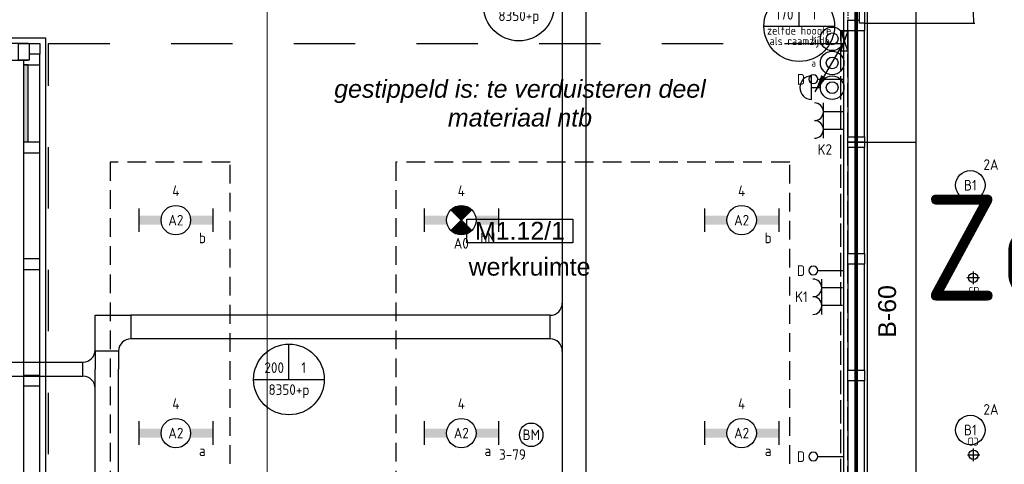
# Model space of a CAD drawing. Header units: millimetres. Extents: x -38031 to 110605, y -30229 to 92226.
# Tile 84 of 194: x 7950 to 16307, y 36780 to 40554. Entities that reach past the tile are written whole.
import ezdxf
from ezdxf.enums import TextEntityAlignment as Align

# ---------------------------------------------------------------- set-up
doc = ezdxf.new("R2010")
doc.units = ezdxf.units.MM
doc.header["$LTSCALE"] = 50
doc.set_wipeout_variables(frame=1)
for name, pattern in [('E_GOOT3', [5, 4, -1]), ('HIDDEN', [9.525, 6.35, -3.175]), ('HIDDEN2', [4.7625, 3.175, -1.5875]), ('PHANTOM', [63.5, 31.75, -6.35, 6.35, -6.35, 6.35, -6.35]), ('STYLE_01', [0.41664, 0.20828, -0.20836]), ('STYLE_07', [1.875, 0.625, -0.20828, 0.625, -0.20836, 0.06943, -0.13893])]:
    doc.linetypes.add(name, pattern=pattern)
for name, color, linetype in [('AB$1A---_ATTRIB035', 8, 'Continuous'), ('AL$1A---_ALGEMEEN', 8, 'Continuous'), ('AL------_MAATV', 200, 'Continuous'), ('AL------_SPARING', 2, 'Continuous'), ('AM$1A---_ARCERING', 8, 'Continuous'), ('AT$1A---_TEKST025', 8, 'Continuous'), ('AT$1A---_TEKST035', 8, 'Continuous'), ('AT$1A---_TEKST100', 8, 'Continuous'), ('BOUWKUNDIG', 8, 'Continuous'), ('brandscheiding', 5, 'HIDDEN'), ('EB6511--_ATTRIB', 2, 'Continuous'), ('EL6131--_KG', 3, 'Continuous'), ('EL6131--_WG', 3, 'Continuous'), ('EL6222--', 3, 'Continuous'), ('EL6311--', 3, 'Continuous'), ('el6311--nv', 7, 'Continuous'), ('EL6441--', 3, 'Continuous'), ('EL6511--', 3, 'Continuous'), ('EM6131--', 1, 'Continuous'), ('Kastenscheiding', 4, 'PHANTOM'), ('LICHT_TEXT018', 1, 'Continuous')]:
    doc.layers.add(name, color=color, linetype=linetype)
doc.layers.add('stramien', color=1, linetype='Continuous', lineweight=15)
doc.styles.add('Arial', font='ARIAL.TTF')
doc.styles.add('Arial (italic)', font='ARIALI.TTF')
doc.styles.add('BURO-018', font='iso.shx', dxfattribs={"height": 90})
doc.styles.get("Standard").update_dxf_attribs({"font": 'iso.shx'})
doc.dimstyles.new('VyA', dxfattribs={"dimtxt": 2.272868, "dimasz": 2.120801, "dimexe": 1.5, "dimexo": 1.59, "dimgap": 0.5, "dimtad": 1, "dimdec": 0, "dimzin": 11, "dimtxsty": 'Arial', "dimblk": 'VW_SLASH', "dimcen": 0, "dimdle": 1, "dimazin": 0, "dimtfac": 0.8, "dimtdec": 0, "dimtix": 1, "dimtmove": 0, "dimatfit": 0, "dimldrblk": 'VW_FILLEDARROW', "dimfxl": 0, "dimfrac": 2, "dimtolj": 1, "dimtzin": 11, "dimarcsym": 0})

# ---------------------------------------------------------------- blocks, each defined once
blk = doc.blocks.new('111410A')
at = {"color": 0, "linetype": 'Continuous'}
for p, q in [((-2, 6.5), (2, 6.5)), ((0, 6.5), (0, 5))]:
    blk.add_line(p, q, dxfattribs=at)
for radius in [2, 1]:
    blk.add_circle((0, 3), radius, dxfattribs=at)
blk.add_arc((0, 6.5), 2, 0, 180, dxfattribs=at)
at = {"color": 0, "linetype": 'Continuous', "style": 'BURO-018'}
for tag, p in [('E_SLET1', (0, 10.5)), ('E_GROEP', (0, 0)), ('E_GKAST', (0, 0))]:
    blk.add_attdef(tag, text='', height=1.8, dxfattribs=at).set_placement(p, align=Align.MIDDLE)
at = {"color": 0, "linetype": 'Continuous', "style": 'BURO-018', "flags": 1}
for tag in ['E_MATCODE', 'E_SGROEP']:
    blk.add_attdef(tag, text='', height=1.8, dxfattribs=at).set_placement((0, 0), align=Align.MIDDLE)
blk = doc.blocks.new('111410')
at = {"color": 0, "linetype": 'Continuous'}
for radius in [2, 1]:
    blk.add_circle((0, 3), radius, dxfattribs=at)
at = {"color": 0, "linetype": 'Continuous', "style": 'BURO-018'}
for tag, p in [('E_SLET1', (0, 7)), ('E_GROEP', (0, 0)), ('E_GKAST', (0, 0))]:
    blk.add_attdef(tag, text='', height=1.8, dxfattribs=at).set_placement(p, align=Align.MIDDLE)
at = {"color": 0, "linetype": 'Continuous', "style": 'BURO-018', "flags": 1}
for tag in ['E_MATCODE', 'E_SGROEP']:
    blk.add_attdef(tag, text='', height=1.8, dxfattribs=at).set_placement((0, 0), align=Align.MIDDLE)
blk = doc.blocks.new('1115B6630')
at = {"color": 0}
for p, q in [((-6.3, 2), (-6.3, -2)), ((6.3, 2), (6.3, -2))]:
    blk.add_line(p, q, dxfattribs=at)
at = {"color": 0, "linetype": 'Continuous'}
blk.add_circle((0, 0), 2.5, dxfattribs=at)
at = {"color": 0}
for points in [[(-2.5, 0.75), (-6.3, 0.75), (-2.5, -0.75), (-6.3, -0.75)], [(2.5, 0.75), (6.3, 0.75), (2.5, -0.75), (6.3, -0.75)]]:
    blk.add_solid(points, dxfattribs=at)
at = {"color": 0, "linetype": 'Continuous', "style": 'BURO-018'}
for tag, p in [('E_GKAST', (0, 8)), ('E_GROEP', (0, 5)), ('E_SGROEP', (4.5, 5)), ('E_ARMCODE', (0, 0)), ('E_SLET', (4.5, -3))]:
    blk.add_attdef(tag, text='', height=1.8, dxfattribs=at).set_placement(p, align=Align.MIDDLE)
blk = doc.blocks.new('E-GK-GTC-C83C')
at = {"color": 0, "linetype": 'Continuous'}
for p, q in [((-0.5, 100), (0.5, 100)), ((-0.5, -100), (0.5, -100))]:
    blk.add_line(p, q, dxfattribs=at)
blk = doc.blocks.new('E-GK-AH-C8676767')
at = {"color": 0, "linetype": 'Continuous'}
blk.add_line((-100, 103), (100, 103), dxfattribs=at)
for centre, start, end in [((-203, 103), 270, 0), ((203, 103), 180, 270)]:
    blk.add_arc(centre, 103, start, end, dxfattribs=at)
blk = doc.blocks.new('E00112')
at = {"color": 0, "linetype": 'Continuous'}
for p, q in [((0, 1), (-1, 1)), ((-1, 1), (-1, 0)), ((-1, 0), (0, 1)), ((-1, 1), (0, 0)), ((0, 0), (0, 1)), ((-1, 0), (0, 0))]:
    blk.add_line(p, q, dxfattribs=at)
blk = doc.blocks.new('E00098')
at = {"color": 0, "linetype": 'Continuous'}
blk.add_line((0, 0), (-5, -8.66), dxfattribs=at)
blk.add_lwpolyline([(-5, -8.66, 0, 1, 0), (-3.5, -6.06, 1, 1, 0)], format="xyseb", dxfattribs=at)
blk = doc.blocks.new('E00126')
at = {"color": 0, "linetype": 'Continuous'}
for p, q in [((-3, 4.5), (3, 4.5)), ((-1.5, 1), (-1.5, 4.5)), ((1.5, 1), (1.5, 4.5))]:
    blk.add_line(p, q, dxfattribs=at)
for centre in [(-1.5, 6), (1.5, 6)]:
    blk.add_arc(centre, 1.5, 180, 0, dxfattribs=at)
at = {"color": 0, "linetype": 'Continuous', "style": 'BURO-018'}
for tag, p in [('E_GKAST', (0, 11.5)), ('E_GROEP', (0, 8.5)), ('E_SGROEP', (4.5, 8.5))]:
    blk.add_attdef(tag, text='', height=1.8, dxfattribs=at).set_placement(p, align=Align.MIDDLE)
at = {"color": 0, "linetype": 'Continuous', "style": 'BURO-018', "flags": 1}
for tag, p in [('E_VERMCODE', (13, 8.5)), ('E_MATCODE', (0, 0))]:
    blk.add_attdef(tag, text='', height=1.8, dxfattribs=at).set_placement(p, align=Align.MIDDLE)
blk = doc.blocks.new('E00103')
at = {"color": 0, "linetype": 'Continuous'}
for p, q in [((0, 6), (0, 12)), ((-6, 6), (6, 6))]:
    blk.add_line(p, q, dxfattribs=at)
blk.add_circle((0, 6), 6, dxfattribs=at)
at = {"color": 0, "linetype": 'Continuous', "style": 'BURO-018'}
for tag, p in [('E_TEXT1', (-2.5, 8)), ('E_TEXT3', (2.5, 8)), ('E_TEXT6', (0, 4))]:
    blk.add_attdef(tag, text='', height=1.8, dxfattribs=at).set_placement(p, align=Align.MIDDLE)
blk = doc.blocks.new('E00139')
at = {"color": 0, "linetype": 'Continuous'}
blk.add_line((0, 5.25), (0, 1), dxfattribs=at)
blk.add_circle((0, 6), 0.75, dxfattribs=at)
at = {"color": 7, "style": 'BURO-018'}
for tag, p in [('E_COMMENT1', (0, 12)), ('E_DCOM1', (0, 9))]:
    blk.add_attdef(tag, text='', height=1.8, dxfattribs=at).set_placement(p, align=Align.MIDDLE)
at = {"color": 0, "style": 'BURO-018'}
blk.add_attdef('E_TEXT1', text='', height=1.8, dxfattribs=at).set_placement((2.5, 6), align=Align.MIDDLE)
at = {"color": 0, "linetype": 'Continuous', "style": 'BURO-018', "flags": 1}
blk.add_attdef('E_MATCODE', text='', height=1.8, dxfattribs=at).set_placement((0, 0), align=Align.MIDDLE)
blk = doc.blocks.new('E-GK-GTC-783C')
at = {"color": 0, "linetype": 'Continuous'}
for p, q in [((-0.5, 60), (0.5, 60)), ((-0.5, -60), (0.5, -60))]:
    blk.add_line(p, q, dxfattribs=at)
blk = doc.blocks.new('E00018')
at = {"color": 0, "linetype": 'Continuous'}
for p, q in [((-1.77, -1.77), (1.77, 1.77)), ((1.77, -1.77), (-1.77, 1.77))]:
    blk.add_line(p, q, dxfattribs=at)
at = {"color": 0, "linetype": 'Continuous', "const_width": 2.5}
for points in [[(-0.88, 0.88, -0.198912), (0, 1.25, -0.198912), (0.88, 0.88, -1)], [(-0.88, -0.88, 0.198912), (0, -1.25, 0.198912), (0.88, -0.88, 1)]]:
    blk.add_lwpolyline(points, format="xyb", dxfattribs=at)
blk = doc.blocks.new('1115B6630-NO1')
at = {"color": 0}
for p, q in [((-6.3, 2), (-6.3, -2)), ((6.3, 2), (6.3, -2))]:
    blk.add_line(p, q, dxfattribs=at)
at = {"color": 0, "linetype": 'Continuous'}
blk.add_circle((0, 0), 2.5, dxfattribs=at)
at = {"color": 0}
for points in [[(-2.5, 0.75), (-6.3, 0.75), (-2.5, -0.75), (-6.3, -0.75)], [(2.5, 0.75), (6.3, 0.75), (2.5, -0.75), (6.3, -0.75)]]:
    blk.add_solid(points, dxfattribs=at)
at = {"color": 0, "zscale": 50}
blk.add_blockref('E00018', (0, 0), dxfattribs=at)
at = {"color": 0, "linetype": 'Continuous', "style": 'BURO-018'}
for tag, p in [('E_GKAST', (0, 8)), ('E_GROEP', (0, 5)), ('E_SGROEP', (4.5, 5)), ('E_ARMCODE', (0, 0)), ('E_SLET', (4.5, -3))]:
    blk.add_attdef(tag, text='', height=1.8, dxfattribs=at).set_placement(p, align=Align.MIDDLE)
blk = doc.blocks.new('Centraaldoos')
at = {"color": 1, "linetype": 'Continuous'}
for p, q in [((-2, 0), (2, 0)), ((0, -2), (0, 2))]:
    blk.add_line(p, q, dxfattribs=at)
at = {"color": 0, "linetype": 'Continuous'}
blk.add_circle((0, 0), 1.5, dxfattribs=at)
at = {"color": 0, "linetype": 'Continuous', "style": 'BURO-018'}
blk.add_attdef('AL_POSNR', text='', height=1.8, dxfattribs=at).set_placement((0, 3), align=Align.CENTER)
at = {"color": 0, "linetype": 'Continuous', "style": 'BURO-018', "flags": 1}
blk.add_attdef('AL_OMS', (0, 0), '', height=1.8, dxfattribs=at)
at = {"layer": 'AL------_MAATV', "style": 'BURO-018'}
blk.add_text('CD', height=2.531, rotation=180, dxfattribs=at).set_placement((1.61, 5.48))
blk = doc.blocks.new('E-GK-BS--1-C8676767')
at = {"color": 0, "linetype": 'Continuous'}
for p, q in [((-203, -100), (-203, 100)), ((-203, 100), (100, 100)), ((100, 100), (100, -203)), ((100, -203), (-100, -203))]:
    blk.add_line(p, q, dxfattribs=at)
blk.add_arc((-203, -203), 103, 0, 90, dxfattribs=at)
blk = doc.blocks.new('E-GK-AH-78676767')
at = {"color": 0, "linetype": 'Continuous'}
blk.add_line((-60, 103), (60, 103), dxfattribs=at)
for centre, start, end in [((-163, 103), 270, 0), ((163, 103), 180, 270)]:
    blk.add_arc(centre, 103, start, end, dxfattribs=at)
blk = doc.blocks.new('1115B3A')
at = {"color": 0, "linetype": 'Continuous'}
blk.add_circle((0, 0), 2.5, dxfattribs=at)
at = {"color": 0, "linetype": 'Continuous', "style": 'BURO-018'}
for tag, p in [('E_GKAST', (0, 8)), ('E_GROEP', (0, 5)), ('E_SGROEP', (4.5, 5)), ('E_ARMCODE', (0, 0)), ('E_SLET', (4.5, -1))]:
    blk.add_attdef(tag, text='', height=1.8, dxfattribs=at).set_placement(p, align=Align.MIDDLE)
blk = doc.blocks.new('E00123')
at = {"color": 0, "linetype": 'Continuous'}
blk.add_circle((0, 0), 2, dxfattribs=at)
at = {"color": 0, "linetype": 'Continuous', "style": 'BURO-018'}
for tag, p in [('E_TEXT1', (0, 4.5)), ('E_TEXT2', (0, 0))]:
    blk.add_attdef(tag, text='', height=1.8, dxfattribs=at).set_placement(p, align=Align.MIDDLE)
at = {"color": 0, "linetype": 'Continuous', "style": 'BURO-018', "flags": 1}
blk.add_attdef('E_MATCODE', (0, 0), '', height=1.8, dxfattribs=at)
blk = doc.blocks.new('VW_SLASH')
at = {"layer": 'AL$1A---_ALGEMEEN', "color": 0, "linetype": 'ByBlock', "lineweight": -2}
blk.add_line((0, 0), (-1, 0), dxfattribs=at)
at = {"layer": 'AL$1A---_ALGEMEEN', "color": 0, "linetype": 'ByBlock', "lineweight": 5}
blk.add_line((0.5, 0.5), (-0.5, -0.5), dxfattribs=at)
blk = doc.blocks.new('*D955')
at = {"layer": 'AL$1A---_ALGEMEEN', "color": 0, "lineweight": -2}
for p, q in [((-137.4, 13885), (438.3, 13885)), ((436.8, 13882.9), (436.8, 7947.1)), ((-137.4, 7945), (438.3, 7945))]:
    blk.add_line(p, q, dxfattribs=at)
at = {"layer": 'AL$1A---_ALGEMEEN', "color": 0, "lineweight": -2, "xscale": 2.12080078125, "yscale": 2.12080078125, "zscale": 2.12080078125}
for p, rotation in [((436.8, 13885), 90), ((436.8, 7945), 270)]:
    blk.add_blockref('VW_SLASH', p, dxfattribs=dict(at, rotation=rotation))
at = {"layer": 'AT$1A---_TEKST025', "insert": (410.6, 10915), "char_height": 2.273, "attachment_point": 5, "rotation": 90, "style": 'Arial'}
blk.add_mtext('\\A1;mk 871b=297000', dxfattribs=at)
blk = doc.blocks.new('VW_FILLEDARROW')
at = {"layer": 'AL$1A---_ALGEMEEN', "color": 0, "lineweight": -2}
blk.add_solid([(0, 0), (0.5, 0.5), (0.5, -0.5)], dxfattribs=at)
blk = doc.blocks.new('*D956')
at = {"layer": 'AL$1A---_ALGEMEEN', "color": 0, "lineweight": -2}
for p, q in [((-500.6, 20841), (438.3, 20841)), ((436.8, 20838.9), (436.8, 13887.1)), ((-137.4, 13885), (438.3, 13885))]:
    blk.add_line(p, q, dxfattribs=at)
at = {"layer": 'AL$1A---_ALGEMEEN', "color": 0, "lineweight": -2, "xscale": 2.12080078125, "yscale": 2.12080078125, "zscale": 2.12080078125}
for p, rotation in [((436.8, 20841), 90), ((436.8, 13885), 270)]:
    blk.add_blockref('VW_SLASH', p, dxfattribs=dict(at, rotation=rotation))
at = {"layer": 'AT$1A---_TEKST025', "insert": (410.6, 17363), "char_height": 2.273, "attachment_point": 5, "rotation": 90, "style": 'Arial'}
blk.add_mtext('\\A1;mk 871c=347800', dxfattribs=at)
blk = doc.blocks.new('65-B60')
at = {"layer": 'AT$1A---_TEKST100', "insert": (-215.5, 80.6), "char_height": 151.525, "attachment_point": 1, "line_spacing_factor": 0.967741, "style": 'Arial'}
blk.add_mtext('{\\C256;\\lB-60}', dxfattribs=at)
blk = doc.blocks.new('tekst 12 pts')
at = {"layer": 'AL$1A---_ALGEMEEN', "color": 0, "style": 'Arial'}
blk.add_attdef('naam_ruimte', text='', height=151.5, dxfattribs=at).set_placement((0, -41.1), align=Align.TOP_CENTER)
at = {"layer": 'AL$1A---_ALGEMEEN', "color": 0, "flags": 1}
for tag, p in [('oppervlakte', (-264.6, -1003)), ('stramiennummer', (-264.6, -1275.7))]:
    blk.add_attdef(tag, p, '', height=151.5, dxfattribs=at)
blk = doc.blocks.new('ruimtenummer')
at = {"layer": 'AL$1A---_ALGEMEEN', "color": 0, "flags": 1}
for tag, p in [('peil', (-450, -397.1)), ('onderdeel', (-450, -669.8))]:
    blk.add_attdef(tag, p, '', height=151.5, dxfattribs=at)
at = {"color": 0}
blk.add_wipeout([(-450, 100), (450, 100), (450, -100), (-450, -100)], dxfattribs=at).dxf.layer = 'AL$1A---_ALGEMEEN'
at = {"layer": 'AL$1A---_ALGEMEEN', "color": 0}
blk.add_lwpolyline([(-450, 100), (450, 100), (450, -100), (-450, -100)], close=True, dxfattribs=at)
at = {"layer": 'AL$1A---_ALGEMEEN', "color": 0, "style": 'Arial'}
blk.add_attdef('ruimtenummer', text='', height=151.5, dxfattribs=at).set_placement((0, 78), align=Align.TOP_CENTER)
blk = doc.blocks.new('32x_hout-mk 834-p')
at = {"layer": 'AL$1A---_ALGEMEEN', "color": 0}
blk.add_lwpolyline([(-139, 4518.5), (0, 4518.5), (0, 0), (-139, 0)], close=True, dxfattribs=at)
at = {"color": 0}
for points in [[(-139, 4532.5), (0, 4532.5), (0, 4442.5), (-139, 4442.5)], [(-139, 2796.75), (0, 2796.75), (0, 2706.75), (-139, 2706.75)], [(-139, 1806.75), (0, 1806.75), (0, 1716.75), (-139, 1716.75)], [(-139, 90), (0, 90), (0, 0), (-139, 0)]]:
    blk.add_wipeout(points, dxfattribs=at).dxf.layer = 'AL$1A---_ALGEMEEN'
at = {"layer": 'AM$1A---_ARCERING', "linetype": 'Continuous', "lineweight": 0}
for points in [[(-40, 4442.5), (0, 4442.5), (0, 3786.75), (-40, 3786.75)], [(-40, 726.75), (0, 726.75), (0, 90), (-40, 90)]]:
    blk.add_hatch(color=256, dxfattribs=at).paths.add_polyline_path(points)
at = {"layer": 'AL$1A---_ALGEMEEN', "color": 0}
for points in [[(-139, 4532.5), (0, 4532.5), (0, 4442.5), (-139, 4442.5)], [(-40, 4442.5), (0, 4442.5), (0, 3786.75), (-40, 3786.75)], [(-139, 2796.75), (0, 2796.75), (0, 2706.75), (-139, 2706.75)], [(-139, 1806.75), (0, 1806.75), (0, 1716.75), (-139, 1716.75)], [(-40, 726.75), (0, 726.75), (0, 90), (-40, 90)], [(-139, 90), (0, 90), (0, 0), (-139, 0)]]:
    blk.add_lwpolyline(points, close=True, dxfattribs=at)
at = {"color": 0}
for points in [[(-139, 3786.75), (0, 3786.75), (0, 3696.75), (-139, 3696.75)], [(-139, 816.75), (0, 816.75), (0, 726.75), (-139, 726.75)]]:
    blk.add_wipeout(points, dxfattribs=at).dxf.layer = 'AL$1A---_ALGEMEEN'
at = {"layer": 'AL$1A---_ALGEMEEN', "color": 0}
for points in [[(-139, 3786.75), (0, 3786.75), (0, 3696.75), (-139, 3696.75)], [(-139, 816.75), (0, 816.75), (0, 726.75), (-139, 726.75)]]:
    blk.add_lwpolyline(points, close=True, dxfattribs=at)
blk = doc.blocks.new('32x_hout-mk 835-p')
at = {"layer": 'AL$1A---_ALGEMEEN', "color": 0}
blk.add_lwpolyline([(10453, 0), (8473, 0), (8473, -139), (10453, -139)], close=True, dxfattribs=at)
at = {"color": 0}
blk.add_wipeout([(10370, 0), (10460, 0), (10460, -139), (10370, -139)], dxfattribs=at).dxf.layer = 'AL$1A---_ALGEMEEN'
at = {"layer": 'AL$1A---_ALGEMEEN', "color": 0}
blk.add_lwpolyline([(10370, 0), (10460, 0), (10460, -139), (10370, -139)], close=True, dxfattribs=at)
blk = doc.blocks.new('32x_hout-mk 871-p')
at = {"layer": 'AL$1A---_ALGEMEEN', "color": 0, "rotation": 90}
blk.add_blockref('65-B60', (198.031, 12439.745), dxfattribs=at)
at = {"color": 0}
blk.add_wipeout([(0, 6010), (0, 14830), (-139, 14830), (-139, 6010)], dxfattribs=at).dxf.layer = 'AL$1A---_ALGEMEEN'
at = {"layer": 'AL$1A---_ALGEMEEN', "color": 0}
blk.add_lwpolyline([(0, 6010), (0, 14830), (-139, 14830), (-139, 6010)], close=True, dxfattribs=at)
at = {"color": 0}
for points in [[(-139, 14920), (0, 14920), (0, 14830), (-139, 14830)], [(-139, 13885), (0, 13885), (0, 13840), (-139, 13840)], [(-139, 12940), (0, 12940), (0, 12850), (-139, 12850)], [(-139, 11950), (0, 11950), (0, 11860), (-139, 11860)]]:
    blk.add_wipeout(points, dxfattribs=at).dxf.layer = 'AL$1A---_ALGEMEEN'
at = {"layer": 'AL$1A---_ALGEMEEN', "color": 0, "linetype": 'STYLE_01'}
blk.add_line((-139, 16717), (-139, 14920), dxfattribs=at)
at = {"layer": 'AL$1A---_ALGEMEEN', "color": 0}
for points in [[(-139, 14920), (0, 14920), (0, 14830), (-139, 14830)], [(-139, 13885), (0, 13885), (0, 13840), (-139, 13840)], [(-139, 12940), (0, 12940), (0, 12850), (-139, 12850)], [(-139, 11950), (0, 11950), (0, 11860), (-139, 11860)]]:
    blk.add_lwpolyline(points, close=True, dxfattribs=at)
dim = blk.add_linear_dim(base=(436.772, 7945), p1=(-139, 13885), p2=(-139, 7945), angle=90, dimstyle='VyA', override={"dimtxt": 2.272868, "dimgap": 25, "dimlfac": 50, "dimpost": 'mk 871b=<>', "dimtxsty": 'Arial', "dimtmove": 2}, dxfattribs=at)
dim.commit()
dim.dimension.update_dxf_attribs({"geometry": '*D955', "text_midpoint": (410.611, 10915)})
at = {"color": 0}
blk.add_wipeout([(-40, 15825), (0, 15825), (0, 14895), (-40, 14895)], dxfattribs=at).dxf.layer = 'AL$1A---_ALGEMEEN'
at = {"layer": 'AL$1A---_ALGEMEEN', "color": 0}
blk.add_line((0, 14895), (939, 14895), dxfattribs=at)
blk.add_lwpolyline([(-40, 15825), (0, 15825), (0, 14895), (-40, 14895)], close=True, dxfattribs=at)
blk.add_arc((0, 14895), 930, 0, 90, dxfattribs=at)
dim = blk.add_linear_dim(base=(436.772, 13885), p1=(-502.228, 20841), p2=(-139, 13885), angle=90, dimstyle='VyA', override={"dimtxt": 2.272868, "dimgap": 25, "dimlfac": 50, "dimpost": 'mk 871c=<>', "dimtxsty": 'Arial', "dimtmove": 2}, dxfattribs=at)
dim.commit()
dim.dimension.update_dxf_attribs({"geometry": '*D956', "text_midpoint": (410.61, 17363)})
at = {"color": 0}
blk.add_wipeout([(-139, 13930), (0, 13930), (0, 13885), (-139, 13885)], dxfattribs=at).dxf.layer = 'AL$1A---_ALGEMEEN'
at = {"layer": 'AL$1A---_ALGEMEEN', "color": 0}
blk.add_lwpolyline([(-139, 13930), (0, 13930), (0, 13885), (-139, 13885)], close=True, dxfattribs=at)
blk = doc.blocks.new('200254 W 211 30-06-2008')
at = {"layer": 'stramien', "linetype": 'STYLE_07', "ltscale": 50}
blk.add_line((19235.75, 2695.43), (19235.75, 4240.03), dxfattribs=at)
at = {"layer": 'AL$1A---_ALGEMEEN', "xscale": 0.02, "yscale": 0.02, "zscale": 0.02}
blk.add_blockref('32x_hout-mk 871-p', (19337.13, 3528.53), dxfattribs=at)
at = {"layer": 'AL$1A---_ALGEMEEN'}
ref = blk.add_blockref('ruimtenummer', (19278.67, 3791.14), dxfattribs=dict(at, xscale=0.02, yscale=0.02, zscale=0.02))
ref.add_attrib('ruimtenummer', 'M1.12/1', dxfattribs={"layer": 'AB$1A---_ATTRIB035', "height": 3.03, "style": 'Arial'}).set_placement((19278.67, 3792.7), align=Align.TOP_CENTER)
ref = blk.add_blockref('tekst 12 pts', (19280.3, 3787.42), dxfattribs=dict(at, xscale=-0.02, yscale=0.02, zscale=0.02))
ref.add_attrib('naam_ruimte', 'werkruimte', dxfattribs={"layer": 'AB$1A---_ATTRIB035', "height": 3.03, "style": 'Arial'}).set_placement((19280.3, 3786.6), align=Align.TOP_CENTER)
at = {"layer": 'AT$1A---_TEKST035', "insert": (19278.67, 3816.8), "char_height": 3.0305, "attachment_point": 2, "line_spacing_factor": 0.967741, "style": 'Arial (italic)'}
blk.add_mtext('{\\C256;\\lgestippeld is: te verduisteren deel\\Pmateriaal ntb}', dxfattribs=at)
blk.add_wipeout([(19195.35, 3822.95), (19197.15, 3822.95), (19197.15, 3821.15), (19195.35, 3821.15)]).dxf.layer = 'AL$1A---_ALGEMEEN'
at = {"layer": 'AL$1A---_ALGEMEEN'}
for points in [[(19366.41, 3944.35), (19337.63, 3944.35), (19337.63, 3528.83), (19372.63, 3528.83), (19372.63, 3728.45), (19366.45, 3728.45), (19366.45, 3739.45), (19372.63, 3739.45), (19372.63, 3938.35), (19366.41, 3938.35)], [(19195.35, 3822.95), (19197.15, 3822.95), (19197.15, 3821.15), (19195.35, 3821.15)]]:
    blk.add_lwpolyline(points, close=True, dxfattribs=at)
at = {"layer": 'AL$1A---_ALGEMEEN', "linetype": 'STYLE_01'}
blk.add_lwpolyline([(19198.61, 3822.95), (19334.35, 3822.95), (19334.35, 3732.45), (19198.61, 3732.45)], close=True, dxfattribs=at)
at = {"layer": 'AL$1A---_ALGEMEEN', "xscale": -0.02, "yscale": 0.02, "zscale": 0.02}
blk.add_blockref('32x_hout-mk 834-p', (19194.37, 3730.5), dxfattribs=at)
at = {"layer": 'AL$1A---_ALGEMEEN', "xscale": 0.02, "yscale": 0.02, "zscale": 0.02}
blk.add_blockref('32x_hout-mk 835-p', (18986.15, 3822.95), dxfattribs=at)
at = {"layer": 'AL$1A---_ALGEMEEN'}
blk.add_lwpolyline([(18990.33, 3727.8), (18990.33, 3614.8), (19230.23, 3614.8), (19230.23, 3739.35), (19240.95, 3739.35), (19240.95, 3733.45), (19333.67, 3733.45), (19333.67, 3864.6), (19331.13, 3864.6), (19331.13, 3882.18), (19333.67, 3882.18), (19333.67, 3931.55), (18989.9, 3931.55), (18989.9, 3823.95), (19198.15, 3823.95), (19198.15, 3727.8)], close=True, dxfattribs=at)

msp = doc.modelspace()

# ---------------------------------------------------------------- block references
at = {"layer": 'BOUWKUNDIG', "xscale": 50, "yscale": 50, "zscale": 50}
msp.add_blockref('200254 W 211 30-06-2008', (-951737.5, -150797.3), dxfattribs=at)

# ---------------------------------------------------------------- next in the draw order: linework, layer by layer
at = {"layer": 'brandscheiding', "const_width": 30}
msp.add_lwpolyline([(15050, 46590), (19560, 46590), (19560, 25520), (15050, 25520), (15050, 46610)], dxfattribs=at)
at = {"layer": 'EL6131--_WG', "linetype": 'E_GOOT3'}
for p, q in [((14920.1, 35875), (14920.1, 40458.5)), ((14920.1, 40458.5), (14980.1, 40458.5)), ((14980.1, 35815), (14980.1, 40458.5))]:
    msp.add_line(p, q, dxfattribs=at)
at = {"layer": 'Kastenscheiding'}
msp.add_line((15042.5, 35987), (15042.5, 48367), dxfattribs=at)
at = {"layer": 'LICHT_TEXT018', "linetype": 'HIDDEN2'}
for points in [[(8718.5, 36544.5), (9737, 36544.5), (9737, 39344.5), (8718.5, 39344.5)], [(11143.1, 36544.5), (14487.7, 36544.5), (14487.7, 39344.5), (11143.1, 39344.5)]]:
    msp.add_lwpolyline(points, close=True, dxfattribs=at)

# ---------------------------------------------------------------- next in the draw order: block references
at = {"layer": 'AL------_SPARING', "xscale": 26.66666666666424, "yscale": 26.66666666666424, "zscale": 26.66666666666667, "rotation": 180}
msp.add_blockref('Centraaldoos', (16043.5, 38363.4), dxfattribs=at)
at = {"layer": 'AL------_SPARING', "xscale": 26.66666666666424, "yscale": 26.66666666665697, "zscale": 26.66666666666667}
msp.add_blockref('Centraaldoos', (16046.9, 36860.4), dxfattribs=at)
at = {"layer": 'EL6131--_KG'}
for name, p, xscale, rotation in [('E-GK-GTC-C83C', (12655.1, 41317.6), 10061.07752638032, 270), ('E-GK-GTC-C83C', (9339.8, 37944.3), 893.9341258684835, 180), ('E-GK-GTC-C83C', (11119.4, 37944.3), 2665.345255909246, 180), ('E-GK-GTC-C83C', (8689.8, 37664.4), 153.8478248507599, 269.9999999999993), ('E-GK-GTC-783C', (6861.8, 37587.5), 3250.008047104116, 359.9999999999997), ('E-GK-GTC-C83C', (8689.8, 36903.3), 1368.34757159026, 90.00000000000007)]:
    msp.add_blockref(name, p, dxfattribs=dict(at, xscale=xscale, rotation=rotation))
for name, p, rotation in [('E-GK-AH-C8676767', (12555.1, 37944.3), 90), ('E-GK-BS--1-C8676767', (8689.8, 37944.3), 90.00000000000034), ('E-GK-AH-78676767', (8589.8, 37587.5), 90)]:
    msp.add_blockref(name, p, dxfattribs=dict(at, rotation=rotation))
at = {"layer": 'EL6131--_WG', "color": 1, "linetype": 'E_GOOT3'}
ref = msp.add_blockref('E00103', (14566.5, 40199.1), dxfattribs=dict(at, xscale=50, yscale=50, zscale=50))
ref.add_attrib('E_TEXT1', '170', dxfattribs={"layer": '0', "color": 1, "linetype": 'Continuous', "height": 90, "style": 'BURO-018'}).set_placement((14441.5, 40599.1), align=Align.MIDDLE)
ref.add_attrib('E_TEXT3', '1', dxfattribs={"layer": '0', "color": 1, "linetype": 'Continuous', "height": 90, "style": 'BURO-018'}).set_placement((14691.5, 40599.1), align=Align.MIDDLE)
ref.add_attrib('E_TEXT6', 'zelfde hoogte', dxfattribs={"layer": '0', "color": 1, "linetype": 'Continuous', "height": 70, "style": 'BURO-018'}).set_placement((14566.5, 40451.4), align=Align.MIDDLE)
at = {"layer": 'EL6131--_WG', "xscale": 60, "yscale": 170, "zscale": 60, "rotation": 180}
msp.add_blockref('E00112', (14920.1, 40458.5), dxfattribs=at)
at = {"layer": 'EL6222--', "xscale": 50, "yscale": 50, "zscale": 50, "rotation": 90}
msp.add_blockref('111410A', (14996, 39977.1), dxfattribs=at)
at = {"layer": 'EL6222--'}
ref = msp.add_blockref('E00126', (14996, 39697), dxfattribs=dict(at, xscale=49.9999999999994, yscale=50, zscale=50, rotation=89.99996321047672))
ref.add_attrib('E_GROEP', 'K2', dxfattribs={"layer": '0', "color": 1, "linetype": 'Continuous', "height": 90, "style": 'BURO-018'}).set_placement((14783.3, 39452), align=Align.MIDDLE)
ref = msp.add_blockref('E00126', (14982.7, 38202.1), dxfattribs=dict(at, xscale=49.9999999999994, yscale=50, zscale=50, rotation=89.99996321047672))
ref.add_attrib('E_GROEP', 'K1', dxfattribs={"layer": '0', "color": 1, "linetype": 'Continuous', "height": 90, "style": 'BURO-018'}).set_placement((14584.5, 38202.1), align=Align.MIDDLE)
at = {"layer": 'EL6311--'}
ref = msp.add_blockref('111410', (14846, 40241.2), dxfattribs=dict(at, xscale=50, yscale=50, zscale=50))
ref.add_attrib('E_SLET1', 'b', dxfattribs={"layer": '0', "color": 1, "linetype": 'Continuous', "height": 60, "style": 'BURO-018'}).set_placement((14688.1, 40389.8), align=Align.MIDDLE)
ref = msp.add_blockref('111410', (14846, 40036.8), dxfattribs=dict(at, xscale=50, yscale=50, zscale=50))
ref.add_attrib('E_SLET1', 'a', dxfattribs={"layer": '0', "color": 1, "linetype": 'Continuous', "height": 60, "style": 'BURO-018'}).set_placement((14688.1, 40185.4), align=Align.MIDDLE)
ref = msp.add_blockref('1115B3A', (16019.1, 39148.4), dxfattribs=dict(at, xscale=50, yscale=50, zscale=50))
ref.add_attrib('E_ARMCODE', 'B1', dxfattribs={"layer": '0', "color": 1, "linetype": 'Continuous', "height": 90, "style": 'BURO-018'}).set_placement((16019.1, 39148.4), align=Align.MIDDLE)
ref.add_attrib('E_GROEP', '2A', dxfattribs={"layer": '0', "color": 1, "linetype": 'Continuous', "height": 90, "style": 'BURO-018'}).set_placement((16194.1, 39323.4), align=Align.MIDDLE)
ref = msp.add_blockref('1115B6630', (9275.2, 38851.6), dxfattribs=dict(at, xscale=50, yscale=50, zscale=50))
ref.add_attrib('E_ARMCODE', 'A2', dxfattribs={"layer": '0', "color": 1, "linetype": 'Continuous', "height": 90, "style": 'BURO-018'}).set_placement((9275.2, 38851.6), align=Align.MIDDLE)
ref.add_attrib('E_SLET', 'b', dxfattribs={"layer": '0', "color": 1, "linetype": 'Continuous', "height": 90, "style": 'BURO-018'}).set_placement((9500.2, 38701.6), align=Align.MIDDLE)
ref.add_attrib('E_GROEP', '4', dxfattribs={"layer": '0', "color": 1, "linetype": 'Continuous', "height": 90, "style": 'BURO-018'}).set_placement((9275.2, 39101.6), align=Align.MIDDLE)
ref = msp.add_blockref('1115B6630', (14077.4, 38851.6), dxfattribs=dict(at, xscale=50, yscale=50, zscale=50))
ref.add_attrib('E_ARMCODE', 'A2', dxfattribs={"layer": '0', "color": 1, "linetype": 'Continuous', "height": 90, "style": 'BURO-018'}).set_placement((14077.4, 38851.6), align=Align.MIDDLE)
ref.add_attrib('E_SLET', 'b', dxfattribs={"layer": '0', "color": 1, "linetype": 'Continuous', "height": 90, "style": 'BURO-018'}).set_placement((14302.4, 38701.6), align=Align.MIDDLE)
ref.add_attrib('E_GROEP', '4', dxfattribs={"layer": '0', "color": 1, "linetype": 'Continuous', "height": 90, "style": 'BURO-018'}).set_placement((14077.4, 39101.6), align=Align.MIDDLE)
ref = msp.add_blockref('1115B6630', (9275.2, 37044.5), dxfattribs=dict(at, xscale=50, yscale=50, zscale=50))
ref.add_attrib('E_ARMCODE', 'A2', dxfattribs={"layer": '0', "color": 1, "linetype": 'Continuous', "height": 90, "style": 'BURO-018'}).set_placement((9275.2, 37044.5), align=Align.MIDDLE)
ref.add_attrib('E_SLET', 'a', dxfattribs={"layer": '0', "color": 1, "linetype": 'Continuous', "height": 90, "style": 'BURO-018'}).set_placement((9500.2, 36894.5), align=Align.MIDDLE)
ref.add_attrib('E_GROEP', '4', dxfattribs={"layer": '0', "color": 1, "linetype": 'Continuous', "height": 90, "style": 'BURO-018'}).set_placement((9275.2, 37294.5), align=Align.MIDDLE)
ref = msp.add_blockref('1115B6630', (11698.2, 37044.5), dxfattribs=dict(at, xscale=50, yscale=50, zscale=50))
ref.add_attrib('E_ARMCODE', 'A2', dxfattribs={"layer": '0', "color": 1, "linetype": 'Continuous', "height": 90, "style": 'BURO-018'}).set_placement((11698.2, 37044.5), align=Align.MIDDLE)
ref.add_attrib('E_SLET', 'a', dxfattribs={"layer": '0', "color": 1, "linetype": 'Continuous', "height": 90, "style": 'BURO-018'}).set_placement((11923.2, 36894.5), align=Align.MIDDLE)
ref.add_attrib('E_GROEP', '4', dxfattribs={"layer": '0', "color": 1, "linetype": 'Continuous', "height": 90, "style": 'BURO-018'}).set_placement((11698.2, 37294.5), align=Align.MIDDLE)
ref = msp.add_blockref('1115B6630', (14077.4, 37044.5), dxfattribs=dict(at, xscale=50, yscale=50, zscale=50))
ref.add_attrib('E_ARMCODE', 'A2', dxfattribs={"layer": '0', "color": 1, "linetype": 'Continuous', "height": 90, "style": 'BURO-018'}).set_placement((14077.4, 37044.5), align=Align.MIDDLE)
ref.add_attrib('E_SLET', 'a', dxfattribs={"layer": '0', "color": 1, "linetype": 'Continuous', "height": 90, "style": 'BURO-018'}).set_placement((14302.4, 36894.5), align=Align.MIDDLE)
ref.add_attrib('E_GROEP', '4', dxfattribs={"layer": '0', "color": 1, "linetype": 'Continuous', "height": 90, "style": 'BURO-018'}).set_placement((14077.4, 37294.5), align=Align.MIDDLE)
ref = msp.add_blockref('1115B3A', (16019.1, 37070.8), dxfattribs=dict(at, xscale=50, yscale=50, zscale=50))
ref.add_attrib('E_ARMCODE', 'B1', dxfattribs={"layer": '0', "color": 1, "linetype": 'Continuous', "height": 90, "style": 'BURO-018'}).set_placement((16019.1, 37070.8), align=Align.MIDDLE)
ref.add_attrib('E_GROEP', '2A', dxfattribs={"layer": '0', "color": 1, "linetype": 'Continuous', "height": 90, "style": 'BURO-018'}).set_placement((16194.1, 37245.8), align=Align.MIDDLE)
at = {"layer": 'el6311--nv'}
ref = msp.add_blockref('1115B6630-NO1', (11698.2, 38851.6), dxfattribs=dict(at, xscale=50, yscale=50, zscale=50))
ref.add_attrib('E_ARMCODE', 'A0', dxfattribs={"layer": '0', "color": 1, "linetype": 'Continuous', "height": 90, "style": 'BURO-018'}).set_placement((11698.2, 38655.1), align=Align.MIDDLE)
ref.add_attrib('E_SLET', 'bN', dxfattribs={"layer": '0', "color": 1, "linetype": 'Continuous', "height": 90, "style": 'BURO-018'}).set_placement((11923.2, 38701.6), align=Align.MIDDLE)
ref.add_attrib('E_GROEP', '4', dxfattribs={"layer": '0', "color": 1, "linetype": 'Continuous', "height": 90, "style": 'BURO-018'}).set_placement((11698.2, 39101.6), align=Align.MIDDLE)
at = {"layer": 'EL6441--'}
ref = msp.add_blockref('E00139', (14986.3, 40048.1), dxfattribs=dict(at, xscale=-50, yscale=50, zscale=50, rotation=90))
ref.add_attrib('E_TEXT1', 'D', dxfattribs={"layer": '0', "color": 1, "height": 90, "style": 'BURO-018'}).set_placement((14581.3, 40047.2), align=Align.MIDDLE)
ref = msp.add_blockref('E00139', (14986.3, 38424.4), dxfattribs=dict(at, xscale=-50, yscale=50, zscale=50, rotation=90))
ref.add_attrib('E_TEXT1', 'D', dxfattribs={"layer": '0', "color": 1, "height": 90, "style": 'BURO-018'}).set_placement((14581.3, 38423.6), align=Align.MIDDLE)
ref = msp.add_blockref('E00139', (14986.3, 36845.7), dxfattribs=dict(at, xscale=-50, yscale=50, zscale=50, rotation=90))
ref.add_attrib('E_TEXT1', 'D', dxfattribs={"layer": '0', "color": 1, "height": 90, "style": 'BURO-018'}).set_placement((14581.3, 36844.8), align=Align.MIDDLE)
at = {"layer": 'EL6511--'}
ref = msp.add_blockref('E00123', (12291.5, 37030.1), dxfattribs=dict(at, xscale=50, yscale=50, zscale=50))
ref.add_attrib('E_TEXT2', 'BM', dxfattribs={"layer": 'EB6511--_ATTRIB', "color": 1, "linetype": 'Continuous', "height": 90, "style": 'BURO-018'}).set_placement((12291.5, 37030.1), align=Align.MIDDLE)
ref.add_attrib('E_TEXT1', '3-79', dxfattribs={"layer": 'EB6511--_ATTRIB', "color": 1, "linetype": 'Continuous', "height": 90, "style": 'BURO-018'}).set_placement((12132.6, 36862.8), align=Align.MIDDLE)
at = {"layer": 'EM6131--'}
ref = msp.add_blockref('E00103', (12186.5, 40374), dxfattribs=dict(at, xscale=50, yscale=50, zscale=50))
ref.add_attrib('E_TEXT1', '200', dxfattribs={"layer": '0', "color": 1, "linetype": 'Continuous', "height": 90, "style": 'BURO-018'}).set_placement((12061.5, 40774), align=Align.MIDDLE)
ref.add_attrib('E_TEXT3', '1', dxfattribs={"layer": '0', "color": 1, "linetype": 'Continuous', "height": 90, "style": 'BURO-018'}).set_placement((12311.5, 40774), align=Align.MIDDLE)
ref.add_attrib('E_TEXT6', '8350+p', dxfattribs={"layer": '0', "color": 1, "linetype": 'Continuous', "height": 90, "style": 'BURO-018'}).set_placement((12186.5, 40574), align=Align.MIDDLE)
at = {"layer": 'EM6131--', "xscale": 50, "yscale": 50, "zscale": 50}
msp.add_blockref('E00098', (14950.1, 40373.5), dxfattribs=at)
at = {"layer": 'EM6131--'}
ref = msp.add_blockref('E00103', (10235.2, 37200), dxfattribs=dict(at, xscale=50, yscale=50, zscale=50))
ref.add_attrib('E_TEXT1', '200', dxfattribs={"layer": '0', "color": 1, "linetype": 'Continuous', "height": 90, "style": 'BURO-018'}).set_placement((10110.2, 37600), align=Align.MIDDLE)
ref.add_attrib('E_TEXT3', '1', dxfattribs={"layer": '0', "color": 1, "linetype": 'Continuous', "height": 90, "style": 'BURO-018'}).set_placement((10360.2, 37600), align=Align.MIDDLE)
ref.add_attrib('E_TEXT6', '8350+p', dxfattribs={"layer": '0', "color": 1, "linetype": 'Continuous', "height": 90, "style": 'BURO-018'}).set_placement((10235.2, 37400), align=Align.MIDDLE)

# ---------------------------------------------------------------- next in the draw order: texts
at = {"layer": 'brandscheiding', "style": 'BURO-018'}
msp.add_text('Zone 7', height=900, dxfattribs=at).set_placement((15626.1, 38169.6))
at = {"layer": 'EL6131--_WG', "color": 1, "linetype": 'E_GOOT3', "insert": (14314.5, 40408.1), "char_height": 70, "width": 579.54, "attachment_point": 1, "style": 'BURO-018'}
msp.add_mtext('als raamzijde', dxfattribs=at)

doc.saveas('drawing.dxf')
